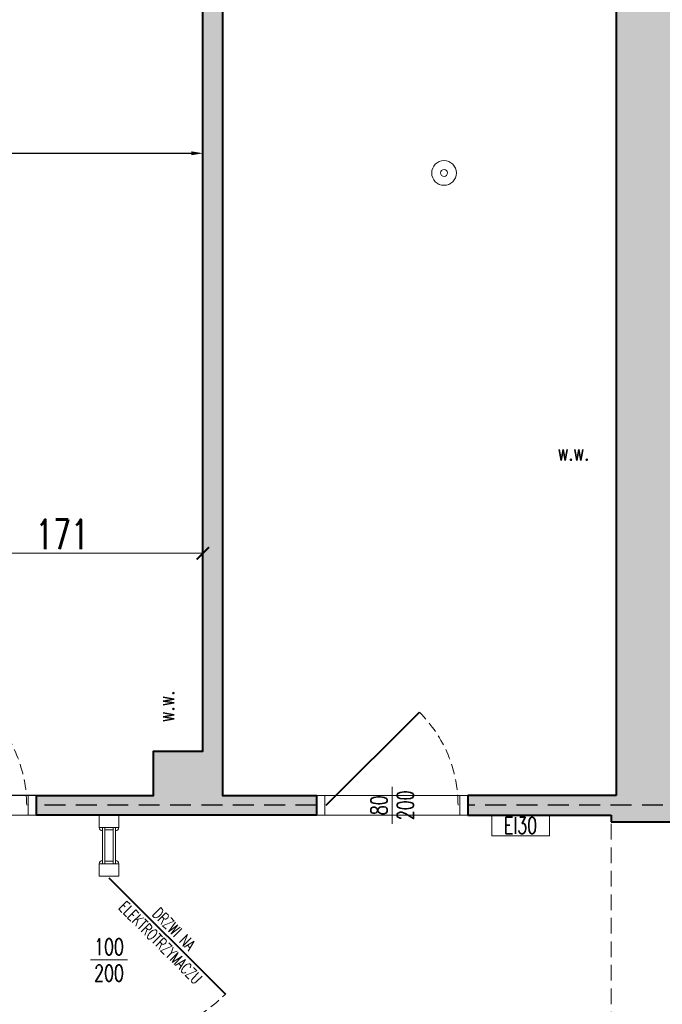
# Model space of a CAD drawing. Header units: millimetres. Extents: x 49320 to 60117, y -4209 to 20568.
# Tile 190 of 252: x 51187 to 51578, y 5734 to 6333. Entities that reach past the tile are written whole.
import ezdxf
from ezdxf.enums import TextEntityAlignment as Align

# ---------------------------------------------------------------- set-up
doc = ezdxf.new("R2010")
doc.units = ezdxf.units.MM
for name, pattern in [('CONTINOUS', [0]), ('DASHED', [19.05, 12.7, -6.35]), ('Kreski-Krotkie', [4.7625, 3.175, -1.5875])]:
    doc.linetypes.add(name, pattern=pattern)
doc.layers.add('_AA powierzchnia', color=3, linetype='Continuous', lineweight=25, plot=False)
doc.layers.add('_HD-POMOC_1', color=251, linetype='Continuous', lineweight=0, plot=False)
for name, color, linetype, lineweight, true_color in [('_AA rozbiórki WYMIARY', 7, 'CONTINOUS', 18, 0xd13400), ('_HD-KRESKOWANIE_PEŁNE', 7, 'Continuous', 0, 0xbfbfbf), ('_HD-PRZEKRÓJ_BUDOWLANA', 7, 'Continuous', 40, 0x616161)]:
    doc.layers.add(name, color=color, linetype=linetype, lineweight=lineweight, true_color=true_color)
for name, color, linetype, lineweight in [('_AA wymiary', 7, 'Continuous', 13), ('_HD-DREWNO_PRZEKRÓJ', 251, 'Continuous', 40), ('_HD-DREWNO_PRZERYW', 251, 'Kreski-Krotkie', 9), ('_HD-DREWNO_WIDOK', 251, 'Continuous', 18), ('_HD-DRZWI', 251, 'Continuous', 0), ('_HD-ELE_PPOŻ', 251, 'Continuous', 30), ('_HD-INWENTARYZACJA_PRZERYW', 251, 'Kreski-Krotkie', 9), ('_HD-INWENTARYZACJA_WIDOK', 251, 'Continuous', 18), ('_HD-OPISY', 251, 'Continuous', 0), ('_HD-PPOŻ030', 251, 'DASHED', 40), ('_HD-PPOŻ_WIDOK', 251, 'Continuous', 18), ('_HD-STAL_PRZEKRÓJ', 251, 'Continuous', 40), ('_HD-STAL_PRZERYW', 251, 'Kreski-Krotkie', 9), ('_HD-STAL_WIDOK', 251, 'Continuous', 18), ('_HD-SZKŁO_WIDOK', 251, 'Continuous', 18), ('_HD-WENTYLACJA', 251, 'Continuous', 0)]:
    doc.layers.add(name, color=color, linetype=linetype, lineweight=lineweight)
doc.layers.add('_mt_wymiary konstr', color=3, linetype='Continuous')
doc.styles.add('_HD_Romans', font='romans.shx', dxfattribs={"width": 0.7, "height": 18})
doc.dimstyles.new('_HD_050_BET_CM', dxfattribs={"dimtxt": 10, "dimasz": 7.5, "dimexe": 2.5, "dimexo": 5, "dimgap": 2.5, "dimtad": 1, "dimdec": 1, "dimrnd": 0.5, "dimtxsty": 'Standard', "dimblk": 'ARCHTICK', "dimcen": 1.25, "dimclre": 208, "dimclrt": 256, "dimadec": 1, "dimazin": 0, "dimtfac": 1, "dimtdec": 1, "dimtix": 1, "dimtmove": 1, "dimatfit": 0, "dimldrblk": 'ARCHTICK', "dimfxl": 7.5, "dimfxlon": 1, "dimlwd": -1, "dimlwe": -1, "dimarcsym": 0})
doc.dimstyles.new('k100', dxfattribs={"dimtxt": 18, "dimasz": 7, "dimexe": 10, "dimexo": 20, "dimgap": 4, "dimtad": 1, "dimdec": 1, "dimrnd": 0.5, "dimzin": 9, "dimdsep": 46, "dimtxsty": 'Standard', "dimcen": 12.534, "dimclrd": 256, "dimclre": 256, "dimclrt": 7, "dimadec": 0, "dimazin": 0, "dimtfac": 1, "dimtdec": 1, "dimtmove": 2, "dimatfit": 3, "dimfxl": 30, "dimfxlon": 1, "dimtolj": 1, "dimtzin": 0, "dimarcsym": 0})

# ---------------------------------------------------------------- blocks, each defined once
blk = doc.blocks.new('*U5')
at = {"layer": '_HD-WENTYLACJA'}
blk.add_lwpolyline([(0, 0, 0, 12, 0), (20, 0, 0, 0, 0), (84.5, 0, 0, 0, 0)], format="xyseb", dxfattribs=at)
at = {"layer": '_HD-WENTYLACJA', "style": '_HD_Romans', "width": 0.7}
blk.add_attdef('WENTYLACJA', (35, 5), '', height=20, dxfattribs=at)
blk = doc.blocks.new('*U20')
at = {"layer": '_HD-DREWNO_PRZEKRÓJ'}
blk.add_line((6, 0), (62.57, 56.57), dxfattribs=at)
at = {"layer": '_HD-DREWNO_PRZERYW', "ltscale": 2}
blk.add_arc((6, 0), 80, 0, 45, dxfattribs=at)
at = {"layer": '_HD-DREWNO_WIDOK'}
for points in [[(0, 6), (5, 6), (5, -6), (0, -6)], [(87, 6), (92, 6), (92, -6), (87, -6)]]:
    blk.add_lwpolyline(points, close=True, dxfattribs=at)
at = {"layer": '_HD-OPISY'}
blk.add_line((46, -11.25), (46, 11.25), dxfattribs=at)
at = {"layer": '_HD-OPISY', "style": '_HD_Romans', "width": 0.7}
blk.add_attdef('SZEROKOŚĆ', text='', height=10, rotation=90, dxfattribs=at).set_placement((46, 0), align=Align.BOTTOM_CENTER)
blk.add_attdef('WYSOKOŚĆ', text='', height=10, rotation=90, dxfattribs=at).set_placement((49, 0), align=Align.TOP_CENTER)
blk = doc.blocks.new('*U32')
at = {"layer": '_HD-OPISY'}
blk.add_line((38.5, 11.25), (38.5, -11.25), dxfattribs=at)
at = {"layer": '_HD-STAL_PRZEKRÓJ'}
blk.add_line((88.5, 0), (17.79, -70.71), dxfattribs=at)
at = {"layer": '_HD-STAL_PRZERYW', "ltscale": 2}
blk.add_arc((88.5, 0), 100, 180, 225, dxfattribs=at)
at = {"layer": '_HD-STAL_WIDOK'}
for points in [[(-12.5, 6), (-20, 6), (-20, -6), (-12.5, -6)], [(97, 6), (89.5, 6), (89.5, -6), (97, -6)]]:
    blk.add_lwpolyline(points, close=True, dxfattribs=at)
at = {"layer": '_HD-OPISY', "style": '_HD_Romans', "width": 0.7}
blk.add_attdef('SZEROKOŚĆ', text='', height=10, rotation=270, dxfattribs=at).set_placement((38.5, 0), align=Align.BOTTOM_CENTER)
blk.add_attdef('WYSOKOŚĆ', text='', height=10, rotation=270, dxfattribs=at).set_placement((35.5, 0), align=Align.TOP_CENTER)
blk = doc.blocks.new('_ArchTick')
at = {"color": 0, "linetype": 'ByBlock', "const_width": 0.15}
blk.add_lwpolyline([(-0.5, -0.5), (0.5, 0.5)], dxfattribs=at)
blk = doc.blocks.new('*D1201')
at = {"layer": '_AA rozbiórki WYMIARY', "color": 208, "ltscale": 3}
for p, q in [((51127.58, 6001.01), (51127.58, 6011.01)), ((51298.58, 6001.01), (51298.58, 6011.01))]:
    blk.add_line(p, q, dxfattribs=at)
at = {"layer": '_AA rozbiórki WYMIARY', "ltscale": 3}
blk.add_line((51298.58, 6008.51), (51127.58, 6008.51), dxfattribs=at)
at = {"layer": 'Defpoints', "color": 0}
for p in [(51127.58, 6008.51), (51127.58, 5987.3), (51298.58, 5888.3)]:
    blk.add_point(p, dxfattribs=at)
at = {"layer": '_AA rozbiórki WYMIARY', "linetype": 'ByBlock', "xscale": 7.5, "yscale": 7.5, "zscale": 7.5, "rotation": 180}
blk.add_blockref('_ArchTick', (51127.58, 6008.51), dxfattribs=at)
at = {"layer": '_AA rozbiórki WYMIARY', "linetype": 'ByBlock', "xscale": 7.5, "yscale": 7.5, "zscale": 7.5}
blk.add_blockref('_ArchTick', (51298.58, 6008.51), dxfattribs=at)
at = {"layer": '_AA rozbiórki WYMIARY', "insert": (51213.08, 6020.01), "char_height": 18, "attachment_point": 5, "style": '_HD_Romans'}
blk.add_mtext('171', dxfattribs=at)
blk = doc.blocks.new('*D1344')
at = {"layer": '_mt_wymiary konstr', "lineweight": -2}
for p, q in [((50997.58, 6244.91), (50997.58, 6261.63)), ((51298.58, 6244.91), (51298.58, 6261.63)), ((51004.58, 6251.63), (51291.58, 6251.63))]:
    blk.add_line(p, q, dxfattribs=at)
at = {"layer": '_mt_wymiary konstr'}
for points in [[(51004.58, 6252.8), (51004.58, 6250.46), (50997.58, 6251.63)], [(51291.58, 6250.46), (51291.58, 6252.8), (51298.58, 6251.63)]]:
    blk.add_solid(points, dxfattribs=at)
at = {"layer": 'Defpoints', "color": 0}
for p in [(51298.58, 6251.63), (50997.58, 6224.91), (51298.58, 6224.91)]:
    blk.add_point(p, dxfattribs=at)
at = {"layer": '_mt_wymiary konstr', "color": 7, "insert": (51148.08, 6264.83), "char_height": 18, "attachment_point": 5}
blk.add_mtext('\\A1;301', dxfattribs=at)

msp = doc.modelspace()

# ---------------------------------------------------------------- hatches: boundary and pattern name
at = {"layer": '_HD-KRESKOWANIE_PEŁNE', "ltscale": 1.5, "transparency": 33554687}
h = msp.add_hatch(color=256, dxfattribs=at)
h.dxf.hatch_style = 1
h.paths.add_polyline_path([(51310.58, 5861.3), (51367.58, 5861.3), (51367.58, 5849.3), (51244.58, 5849.3), (51238.58, 5849.3), (51197.58, 5849.3), (51197.58, 5861.3), (51268.58, 5861.3), (51268.58, 5888.3), (51298.58, 5888.3), (51298.58, 6501.3), (51206.58, 6501.3), (51206.58, 6556.3), (51349.58, 6556.3), (51349.58, 6501.3), (51310.58, 6501.3)])
at = {"layer": '_HD-KRESKOWANIE_PEŁNE', "ltscale": 3, "transparency": 33554687}
h = msp.add_hatch(color=256, dxfattribs=at)
h.dxf.hatch_style = 1
h.paths.add_polyline_path([(51591.58, 6223.3), (51591.58, 6155.3), (51659.58, 6155.3), (51659.58, 6145.3), (51659.58, 6145.3), (51659.58, 5988.3), (51691.58, 5988.3), (51691.58, 5976.3), (51691.58, 5861.3), (51738.51, 5861.3), (51738.51, 5849.3), (51680.08, 5849.3), (51680.08, 5861.3), (51683.58, 5861.3), (51683.58, 5951.3), (51591.58, 5951.3), (51591.58, 5861.3), (51597.08, 5861.3), (51597.08, 5849.3), (51591.58, 5849.3), (51591.58, 5845.3), (51546.58, 5845.3), (51546.58, 5849.3), (51459.58, 5849.3), (51459.58, 5861.3), (51549.58, 5861.3), (51549.58, 6344.3), (51564.58, 6344.3), (51564.58, 6501.3), (51509.58, 6501.3), (51509.58, 6556.3), (51730.58, 6556.3), (51730.58, 6501.3), (51722.58, 6501.3), (51714.58, 6501.3), (51591.58, 6501.3), (51591.58, 6422.3), (51591.58, 6412.3), (51591.58, 6333.3), (51591.58, 6323.3), (51591.58, 6244.3)])

# ---------------------------------------------------------------- linework, layer by layer
at = {"layer": '_AA powierzchnia', "ltscale": 3}
msp.add_lwpolyline([(50990.58, 6501.3), (51298.58, 6501.3), (51298.58, 5888.3), (51268.58, 5888.3), (51268.58, 5861.3), (51105.58, 5861.3), (51105.58, 5892.3), (50992.58, 5892.3), (50992.58, 6144.3), (50992.58, 6152.3), (50990.58, 6152.3), (50990.58, 6186.3), (50997.58, 6186.3), (50997.58, 6366.3), (50990.58, 6366.3), (50990.58, 6501.3)], dxfattribs=at)
at = {"layer": '_HD-ELE_PPOŻ', "linetype": 'ByBlock', "lineweight": 0}
for radius in [7.5, 2.08]:
    msp.add_circle((51445.08, 6239.65), radius, dxfattribs=at)
at = {"layer": '_HD-INWENTARYZACJA_PRZERYW', "ltscale": 3}
msp.add_lwpolyline([(51591.58, 5677.3), (51546.58, 5677.3), (51546.58, 5845.3), (51591.58, 5845.3)], close=True, dxfattribs=at)
at = {"layer": '_HD-INWENTARYZACJA_WIDOK', "ltscale": 1.5}
msp.add_lwpolyline([(51206.58, 6556.3), (51349.58, 6556.3), (51349.58, 6501.3), (51310.58, 6501.3), (51310.58, 5861.3), (51310.58, 5861.3), (51310.58, 5861.3), (51367.58, 5861.3), (51367.58, 5849.3), (51244.58, 5849.3), (51238.58, 5849.3), (51197.58, 5849.3), (51197.58, 5861.3), (51268.58, 5861.3), (51268.58, 5888.3), (51298.58, 5888.3), (51298.58, 6501.3), (51206.58, 6501.3)], close=True, dxfattribs=at)
at = {"layer": '_HD-OPISY'}
msp.add_lwpolyline([(51509.04, 5849.3), (51509.04, 5836.8), (51474.04, 5836.8), (51474.04, 5849.3)], close=True, dxfattribs=at)
at = {"layer": '_HD-POMOC_1', "ltscale": 1.5}
for points in [[(51564.58, 6501.3), (51310.58, 6501.3), (51310.58, 5861.3), (51310.58, 5861.3), (51310.58, 5861.3), (51549.58, 5861.3), (51549.58, 6344.3), (51564.58, 6344.3), (51564.58, 6501.3)], [(50999.58, 5673.3), (51546.58, 5673.3), (51546.58, 5677.3), (51591.58, 5677.3), (51591.58, 5668.3), (52159.58, 5668.3), (52159.58, 5672.3), (52207.58, 5672.3), (52207.58, 5668.3), (52757.58, 5668.3), (52757.58, 5849.3), (52207.58, 5849.3), (52207.58, 5842.3), (52159.58, 5842.3), (52159.58, 5849.3), (51591.58, 5849.3), (51591.58, 5845.3), (51546.58, 5845.3), (51546.58, 5849.3), (50999.58, 5849.3)]]:
    msp.add_lwpolyline(points, dxfattribs=at)
at = {"layer": '_HD-PPOŻ030', "lineweight": 25}
for points in [[(51367.58, 5855.3), (51197.58, 5855.3)], [(51597.08, 5855.3), (51459.58, 5855.3)]]:
    msp.add_lwpolyline(points, dxfattribs=at)
at = {"layer": '_HD-PRZEKRÓJ_BUDOWLANA', "ltscale": 1.5}
for p, q in [((51549.58, 6344.3), (51549.58, 5861.3)), ((51549.58, 5861.3), (51459.58, 5861.3)), ((51459.58, 5861.3), (51459.58, 5849.3)), ((51459.58, 5849.3), (51546.58, 5849.3)), ((51546.58, 5849.3), (51546.58, 5845.3)), ((51546.58, 5845.3), (51591.58, 5845.3))]:
    msp.add_line(p, q, dxfattribs=at)
msp.add_lwpolyline([(51352.58, 6556.3), (51352.58, 6528.3), (51349.58, 6528.3), (51349.58, 6501.3), (51310.58, 6501.3), (51310.58, 5861.3), (51310.58, 5861.3), (51310.58, 5861.3), (51367.58, 5861.3), (51367.58, 5849.3), (51244.58, 5849.3), (51238.58, 5849.3), (51197.58, 5849.3), (51197.58, 5861.3), (51268.58, 5861.3), (51268.58, 5888.3), (51298.58, 5888.3), (51298.58, 6501.3), (51206.58, 6501.3), (51206.58, 6528.3), (51203.58, 6528.3), (51203.58, 6556.3)], close=True, dxfattribs=at)
at = {"layer": '_HD-STAL_WIDOK'}
for p, q in [((51235.58, 5841.8), (51247.58, 5841.8)), ((51239.08, 5840.3), (51244.08, 5840.3)), ((51235.58, 5819.8), (51247.58, 5819.8)), ((51239.08, 5821.3), (51244.08, 5821.3))]:
    msp.add_line(p, q, dxfattribs=at)
msp.add_lwpolyline([(51247.58, 5841.8), (51247.58, 5849.3), (51235.58, 5849.3), (51235.58, 5841.8)], close=True, dxfattribs=at)
for centre, start, end in [((51237.58, 5841.8), 180, 270), ((51245.58, 5841.8), 270, 0), ((51237.58, 5819.8), 90, 180), ((51245.58, 5819.8), 0, 90)]:
    msp.add_arc(centre, 2, start, end, dxfattribs=at)
at = {"layer": '_HD-SZKŁO_WIDOK'}
for p, q in [((51237.58, 5819.8), (51237.58, 5841.8)), ((51239.08, 5819.8), (51239.08, 5841.8)), ((51244.08, 5819.8), (51244.08, 5841.8)), ((51245.58, 5819.8), (51245.58, 5841.8))]:
    msp.add_line(p, q, dxfattribs=at)

# ---------------------------------------------------------------- block references
at = {"layer": '_AA wymiary'}
for p in [(51105.58, 5855.3), (51367.58, 5855.3)]:
    msp.add_blockref('*U20', p, dxfattribs=at).add_auto_attribs({'SZEROKOŚĆ': '80', 'WYSOKOŚĆ': '200'})
at = {"layer": '_HD-DRZWI', "rotation": 89.99999999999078}
msp.add_blockref('*U32', (51241.58, 5722.8), dxfattribs=at).add_auto_attribs({'SZEROKOŚĆ': '100', 'WYSOKOŚĆ': '200'})
at = {"layer": '_HD-WENTYLACJA'}
ref = msp.add_blockref('*U5', (51552.58, 6062.46), dxfattribs=dict(at, xscale=-0.5, yscale=0.5, zscale=0.5, rotation=359.9999999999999))
ref.add_attrib('WENTYLACJA', 'w.w.', (51514.08, 6064.96), dxfattribs={"height": 10, "style": '_HD_Romans', "width": 0.7})
at = {"layer": '_HD-WENTYLACJA', "xscale": 0.5, "yscale": 0.5, "zscale": 0.5, "rotation": 90.00000000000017}
msp.add_blockref('*U5', (51283.58, 5888.3), dxfattribs=at).add_auto_attribs({'WENTYLACJA': 'w.w.'})

# ---------------------------------------------------------------- texts
at = {"layer": '_HD-PPOŻ_WIDOK', "lineweight": 0, "insert": (51276.93, 5775.95), "char_height": 7, "width": 55.9483, "attachment_point": 5, "rotation": 315, "style": '_HD_Romans'}
msp.add_mtext('\\pxqc;DRZWI NA ELEKTROTRZYMACZU', dxfattribs=at)
at = {"layer": '_HD-PPOŻ_WIDOK', "lineweight": 30, "style": '_HD_Romans', "width": 0.7}
msp.add_attdef('EI30', text='EI000', height=10, dxfattribs=at).set_placement((51491.54, 5843.05), align=Align.MIDDLE_CENTER)

# ---------------------------------------------------------------- dimensions: what is measured, and where the dimension line sits
at = {"layer": '_AA rozbiórki WYMIARY', "ltscale": 3}
dim = msp.add_linear_dim(base=(51127.58, 6008.51), p1=(51298.58, 5888.3), p2=(51127.58, 5987.3), dimstyle='_HD_050_BET_CM', override={"dimtxt": 18, "dimtxsty": '_HD_Romans', "dimclrd": 256, "dimldrblk": 'ArchTick'}, dxfattribs=at)
dim.commit()
dim.dimension.update_dxf_attribs({"geometry": '*D1201', "text_midpoint": (51213.08, 6020.01)})
at = {"layer": '_mt_wymiary konstr'}
dim = msp.add_linear_dim(base=(51298.58, 6251.63), p1=(50997.58, 6224.91), p2=(51298.58, 6224.91), dimstyle='k100', dxfattribs=at)
dim.commit()
dim.dimension.update_dxf_attribs({"geometry": '*D1344', "text_midpoint": (51148.08, 6264.83)})

doc.saveas('drawing.dxf')
